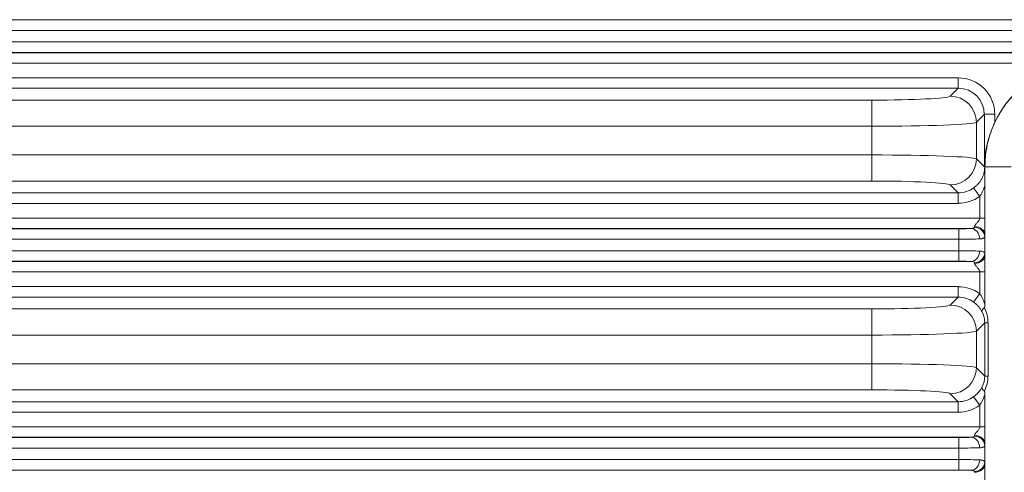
# Model space of a CAD drawing. Header units: millimetres. Extents: x 990 to 1809, y 0 to 562.
# Tile 77 of 256: x 1318 to 1337, y 342 to 351. Entities that reach past the tile are written whole.
import ezdxf

# ---------------------------------------------------------------- set-up
doc = ezdxf.new("R2010")
doc.units = ezdxf.units.MM
doc.layers.add('1', color=7, linetype='Continuous', true_color=0xffffff)

msp = doc.modelspace()

# ---------------------------------------------------------------- linework, layer by layer
at = {"layer": '1', "color": 7, "linetype": 'Continuous', "lineweight": 18}
for p, q in [((1217.084, 350.948), (1350.757, 350.948)), ((1350.753, 350.954), (1217.088, 350.954)), ((1350.763, 350.748), (1217.078, 350.748)), ((1217.078, 350.528), (1350.763, 350.528)), ((1350.757, 350.328), (1217.084, 350.328)), ((1229.197, 350.322), (1338.644, 350.322)), ((1338.644, 350.122), (1229.197, 350.122)), ((1301.815, 349.84), (1336.385, 349.84)), ((1336.385, 349.84), (1336.385, 349.64)), ((1336.385, 349.64), (1301.815, 349.64)), ((1336.232, 349.487), (1336.385, 349.64)), ((1301.749, 349.413), (1334.734, 349.413)), ((1334.734, 349.413), (1334.734, 348.914)), ((1336.884, 349.141), (1336.732, 348.988)), ((1337.084, 349.141), (1336.884, 349.141)), ((1336.884, 348.138), (1336.884, 349.141)), ((1337.084, 349.141), (1337.084, 348.988)), ((1334.734, 348.914), (1301.749, 348.914)), ((1334.734, 348.363), (1334.734, 348.914)), ((1336.732, 348.988), (1336.732, 348.288)), ((1301.673, 348.363), (1334.734, 348.363)), ((1334.734, 347.863), (1334.734, 348.363)), ((1336.732, 348.288), (1336.891, 348.129)), ((1336.896, 348.138), (1336.884, 348.138)), ((1336.896, 347.785), (1336.896, 348.138)), ((1334.734, 347.863), (1301.673, 347.863)), ((1336.385, 347.636), (1336.232, 347.789)), ((1336.797, 347.57), (1336.679, 347.731)), ((1336.896, 347.154), (1336.896, 347.785)), ((1301.065, 347.636), (1336.385, 347.636)), ((1336.385, 347.436), (1336.385, 347.636)), ((1336.797, 347.154), (1336.797, 347.57)), ((1336.385, 347.436), (1301.065, 347.436)), ((1231.044, 347.154), (1336.797, 347.154)), ((1336.896, 347.154), (1336.797, 347.154)), ((1336.896, 346.832), (1336.896, 347.154)), ((1336.634, 346.954), (1231.207, 346.954)), ((1231.447, 346.948), (1336.394, 346.948)), ((1336.394, 346.748), (1336.394, 346.948)), ((1336.893, 346.799), (1336.893, 346.477)), ((1336.896, 346.445), (1336.896, 346.832)), ((1336.394, 346.748), (1231.447, 346.748)), ((1336.394, 346.528), (1336.394, 346.748)), ((1231.447, 346.528), (1336.394, 346.528)), ((1336.394, 346.328), (1336.394, 346.528)), ((1336.896, 346.122), (1336.896, 346.445)), ((1231.207, 346.322), (1336.634, 346.322)), ((1336.394, 346.328), (1231.447, 346.328)), ((1336.797, 346.122), (1231.044, 346.122)), ((1336.797, 345.706), (1336.797, 346.122)), ((1336.797, 346.122), (1336.896, 346.122)), ((1336.896, 345.491), (1336.896, 346.122)), ((1295.888, 345.84), (1336.385, 345.84)), ((1336.385, 345.84), (1336.385, 345.64)), ((1336.385, 345.64), (1295.888, 345.64)), ((1336.232, 345.487), (1336.385, 345.64)), ((1336.797, 345.706), (1336.679, 345.545)), ((1295.822, 345.413), (1334.734, 345.413)), ((1334.734, 345.413), (1334.734, 344.914)), ((1336.892, 345.148), (1336.732, 344.988)), ((1336.954, 345.148), (1336.892, 345.148)), ((1336.892, 344.128), (1336.892, 345.148)), ((1336.954, 345.148), (1336.954, 344.128)), ((1334.734, 344.914), (1295.822, 344.914)), ((1334.734, 344.363), (1334.734, 344.914)), ((1336.732, 344.988), (1336.732, 344.288)), ((1295.745, 344.363), (1334.734, 344.363)), ((1334.734, 343.863), (1334.734, 344.363)), ((1336.732, 344.288), (1336.892, 344.128)), ((1336.954, 344.128), (1336.892, 344.128)), ((1334.734, 343.863), (1295.745, 343.863)), ((1336.385, 343.636), (1336.232, 343.789)), ((1336.896, 343.154), (1336.896, 343.785)), ((1295.138, 343.636), (1336.385, 343.636)), ((1336.385, 343.436), (1336.385, 343.636)), ((1336.797, 343.57), (1336.679, 343.731)), ((1336.797, 343.154), (1336.797, 343.57)), ((1336.385, 343.436), (1295.138, 343.436)), ((1231.044, 343.154), (1336.797, 343.154)), ((1336.896, 343.154), (1336.797, 343.154)), ((1336.896, 342.832), (1336.896, 343.154)), ((1336.634, 342.954), (1231.207, 342.954)), ((1231.447, 342.948), (1336.394, 342.948)), ((1336.394, 342.748), (1336.394, 342.948)), ((1336.896, 342.445), (1336.896, 342.832)), ((1336.394, 342.748), (1231.447, 342.748)), ((1336.394, 342.528), (1336.394, 342.748)), ((1336.893, 342.799), (1336.893, 342.477)), ((1231.447, 342.528), (1336.394, 342.528)), ((1336.394, 342.328), (1336.394, 342.528)), ((1336.896, 342.122), (1336.896, 342.445)), ((1231.207, 342.322), (1336.634, 342.322)), ((1336.394, 342.328), (1231.447, 342.328))]:
    msp.add_line(p, q, dxfattribs=at)
for centre, major_axis, ratio, start_param, end_param in [((1338.897, 348.138), (2.003, 0), 0.99863, 1.697359, 2.702725), ((1336.383, 349.139), (0.496, 0.496), 0.997265, 5.499157, 7.067214), ((1336.383, 349.139), (0.355, 0.355), 0.99509, 5.499157, 7.067214), ((1334.734, 349.492), (1.5, 0), 0.052408, 4.712389, 6.230825), ((1336.232, 348.988), (-0.354, 0.354), 0.997265, 3.92836, 5.496418), ((1334.734, 348.992), (2, 0), 0.039306, 4.712389, 6.230825), ((1334.734, 348.284), (2, 0), 0.039306, 0.05236, 1.570796), ((1336.232, 348.288), (-0.354, -0.354), 0.997265, 0.786768, 2.354825), ((1334.734, 347.785), (1.5, 0), 0.052408, 0.05236, 1.570796), ((1336.383, 348.137), (-0.355, 0.355), 0.99509, 2.357564, 2.986001), ((1336.383, 348.137), (0.496, -0.496), 0.997265, 5.499157, 6.127593), ((1336.684, 347.154), (0, 0.2), 0.104816, 3.62043, 3.77462), ((1336.693, 346.799), (0.199, -0.02), 0.886572, 0.11338, 1.66006), ((1336.696, 346.832), (0.199, -0.014), 0.805522, 0.088436, 1.628266), ((1336.394, 346.964), (0.3, 0), 0.052408, 4.712389, 5.643572), ((1336.634, 346.755), (0.014, -0.2), 0.801618, 1.514385, 3.053938), ((1336.883, 347.154), (0, 0.4), 0.052408, 3.62043, 3.77462), ((1336.394, 346.764), (0.5, 0), 0.031445, 4.712389, 5.643572), ((1336.394, 346.512), (0.5, 0), 0.031445, 0.639614, 1.570796), ((1336.634, 346.522), (-0.014, -0.2), 0.801618, 0.087654, 1.627207), ((1336.693, 346.477), (-0.199, -0.02), 0.886572, 1.481533, 3.028213), ((1336.696, 346.445), (-0.199, -0.014), 0.805522, 1.513327, 3.053157), ((1336.883, 346.122), (0, 0.4), 0.052408, 5.650158, 5.804347), ((1336.394, 346.312), (0.3, 0), 0.052408, 0.639614, 1.570796), ((1336.684, 346.122), (0, 0.2), 0.104816, 5.650158, 5.804347), ((1336.383, 345.139), (0.496, 0.496), 0.997265, 0.155592, 0.784029), ((1336.383, 345.139), (0.355, 0.355), 0.99509, 0.155592, 0.784029), ((1334.734, 345.492), (1.5, 0), 0.052408, 4.712389, 6.230825), ((1336.232, 344.988), (-0.354, 0.354), 0.997265, 3.92836, 5.496418), ((1336.354, 345.109), (0.498, 0.227), 0.901864, 5.892554, 6.339495), ((1336.216, 345.109), (0.682, 0.303), 0.928627, 5.891171, 6.325819), ((1334.734, 344.992), (2, 0), 0.039306, 4.712389, 6.230825), ((1334.734, 344.284), (2, 0), 0.039306, 0.05236, 1.570796), ((1336.232, 344.288), (-0.354, -0.354), 0.997265, 0.786768, 2.354825), ((1336.354, 344.167), (-0.498, 0.227), 0.901864, 3.085283, 3.532224), ((1336.216, 344.167), (-0.682, 0.303), 0.928627, 3.098958, 3.533607), ((1334.734, 343.785), (1.5, 0), 0.052408, 0.05236, 1.570796), ((1336.383, 344.137), (-0.355, 0.355), 0.99509, 2.357564, 2.986001), ((1336.383, 344.137), (0.496, -0.496), 0.997265, 5.499157, 6.127593), ((1336.394, 342.964), (0.3, 0), 0.052408, 4.712389, 5.643572), ((1336.634, 342.755), (0.014, -0.2), 0.801618, 1.514385, 3.053938), ((1336.684, 343.154), (0, 0.2), 0.104816, 3.62043, 3.77462), ((1336.693, 342.799), (0.199, -0.02), 0.886572, 0.11338, 1.66006), ((1336.696, 342.832), (0.199, -0.014), 0.805522, 0.088436, 1.628266), ((1336.883, 343.154), (0, 0.4), 0.052408, 3.62043, 3.77462), ((1336.394, 342.764), (0.5, 0), 0.031445, 4.712389, 5.643572), ((1336.394, 342.512), (0.5, 0), 0.031445, 0.639614, 1.570796), ((1336.634, 342.522), (-0.014, -0.2), 0.801618, 0.087654, 1.627207), ((1336.693, 342.477), (-0.199, -0.02), 0.886572, 1.481533, 3.028213), ((1336.696, 342.445), (-0.199, -0.014), 0.805522, 1.513327, 3.053157), ((1336.883, 342.122), (0, 0.4), 0.052408, 5.650158, 5.804347), ((1336.394, 342.312), (0.3, 0), 0.052408, 0.639614, 1.570796), ((1336.684, 342.122), (0, 0.2), 0.104816, 5.650158, 5.804347)]:
    msp.add_ellipse(centre, major_axis=major_axis, ratio=ratio, start_param=start_param, end_param=end_param, dxfattribs=at)
for points, knots in [([(1336.896, 348.138), (1336.897, 348.2), (1336.901, 348.326), (1336.928, 348.514), (1336.973, 348.701), (1337.037, 348.885), (1337.12, 349.065), (1337.222, 349.238), (1337.342, 349.402), (1337.486, 349.562), (1337.664, 349.72), (1337.891, 349.875), (1338.174, 350.012), (1338.516, 350.117), (1338.765, 350.131), (1338.897, 350.138)], [0, 0, 0, 0, 0.059465, 0.119797, 0.180998, 0.243069, 0.306009, 0.369821, 0.434503, 0.500058, 0.574529, 0.661767, 0.761765, 0.874513, 1, 1, 1, 1]), ([(1337.084, 348.988), (1337.068, 348.954), (1337.053, 348.919), (1337.025, 348.85), (1337.011, 348.815), (1336.987, 348.745), (1336.976, 348.71), (1336.955, 348.639), (1336.946, 348.603), (1336.921, 348.496), (1336.908, 348.425), (1336.895, 348.318), (1336.892, 348.282), (1336.888, 348.228), (1336.887, 348.21), (1336.885, 348.174), (1336.885, 348.156), (1336.884, 348.138)], [0, 0, 0, 0, 0.125, 0.125, 0.25, 0.25, 0.375, 0.375, 0.5, 0.5, 0.75, 0.75, 0.875, 0.875, 0.9375, 0.9375, 1, 1, 1, 1]), ([(1336.679, 347.731), (1336.696, 347.744), (1336.712, 347.756), (1336.741, 347.783), (1336.755, 347.797), (1336.774, 347.819), (1336.78, 347.827), (1336.792, 347.842), (1336.798, 347.849), (1336.815, 347.873), (1336.824, 347.889), (1336.842, 347.921), (1336.85, 347.938), (1336.864, 347.973), (1336.871, 347.991), (1336.881, 348.029), (1336.884, 348.048), (1336.89, 348.087), (1336.891, 348.108), (1336.891, 348.129)], [0, 0, 0, 0, 0.125, 0.125, 0.25, 0.25, 0.3125, 0.3125, 0.375, 0.375, 0.5, 0.5, 0.625, 0.625, 0.75, 0.75, 0.875, 0.875, 1, 1, 1, 1]), ([(1336.891, 348.129), (1336.891, 348.122), (1336.892, 348.116), (1336.892, 348.103), (1336.892, 348.096), (1336.893, 348.076), (1336.893, 348.062), (1336.894, 348.034), (1336.894, 348.02), (1336.894, 347.991), (1336.894, 347.977), (1336.895, 347.933), (1336.895, 347.904), (1336.896, 347.845), (1336.896, 347.815), (1336.896, 347.785)], [0, 0, 0, 0, 0.0625, 0.0625, 0.125, 0.125, 0.25, 0.25, 0.375, 0.375, 0.5, 0.5, 0.75, 0.75, 1, 1, 1, 1]), ([(1336.896, 347.785), (1336.89, 347.766), (1336.884, 347.748), (1336.87, 347.711), (1336.863, 347.692), (1336.846, 347.656), (1336.838, 347.638), (1336.818, 347.604), (1336.808, 347.587), (1336.797, 347.57)], [0, 0, 0, 0, 0.25, 0.25, 0.5, 0.5, 0.75, 0.75, 1, 1, 1, 1]), ([(1336.696, 346.993), (1336.697, 346.998), (1336.699, 347.004), (1336.705, 347.016), (1336.71, 347.022), (1336.719, 347.034), (1336.723, 347.04), (1336.734, 347.052), (1336.739, 347.058), (1336.751, 347.071), (1336.756, 347.077), (1336.767, 347.091), (1336.773, 347.097), (1336.783, 347.112), (1336.787, 347.12), (1336.794, 347.136), (1336.797, 347.145), (1336.797, 347.154)], [0, 0, 0, 0, 0.125, 0.125, 0.25, 0.25, 0.375, 0.375, 0.5, 0.5, 0.625, 0.625, 0.75, 0.75, 0.875, 0.875, 1, 1, 1, 1]), ([(1336.634, 346.954), (1336.642, 346.955), (1336.649, 346.955), (1336.662, 346.957), (1336.668, 346.958), (1336.679, 346.961), (1336.683, 346.963), (1336.69, 346.969), (1336.692, 346.972), (1336.693, 346.977)], [0, 0, 0, 0, 0.25, 0.25, 0.5, 0.5, 0.75, 0.75, 1, 1, 1, 1]), ([(1336.893, 346.799), (1336.892, 346.795), (1336.891, 346.792), (1336.888, 346.786), (1336.886, 346.783), (1336.879, 346.775), (1336.873, 346.77), (1336.86, 346.765), (1336.856, 346.763), (1336.846, 346.761), (1336.84, 346.759), (1336.823, 346.756), (1336.81, 346.755), (1336.795, 346.755)], [0, 0, 0, 0, 0.125, 0.125, 0.25, 0.25, 0.5, 0.5, 0.625, 0.625, 0.75, 0.75, 1, 1, 1, 1]), ([(1336.795, 346.522), (1336.802, 346.521), (1336.809, 346.521), (1336.823, 346.52), (1336.829, 346.519), (1336.846, 346.516), (1336.856, 346.513), (1336.869, 346.508), (1336.872, 346.506), (1336.879, 346.501), (1336.882, 346.499), (1336.889, 346.491), (1336.892, 346.485), (1336.893, 346.477)], [0, 0, 0, 0, 0.125, 0.125, 0.25, 0.25, 0.5, 0.5, 0.625, 0.625, 0.75, 0.75, 1, 1, 1, 1]), ([(1336.693, 346.3), (1336.692, 346.304), (1336.69, 346.307), (1336.683, 346.313), (1336.679, 346.315), (1336.668, 346.318), (1336.662, 346.32), (1336.649, 346.321), (1336.642, 346.322), (1336.634, 346.322)], [0, 0, 0, 0, 0.25, 0.25, 0.5, 0.5, 0.75, 0.75, 1, 1, 1, 1]), ([(1336.797, 346.122), (1336.797, 346.127), (1336.796, 346.131), (1336.794, 346.14), (1336.793, 346.144), (1336.787, 346.157), (1336.783, 346.164), (1336.773, 346.179), (1336.767, 346.186), (1336.756, 346.199), (1336.751, 346.205), (1336.739, 346.218), (1336.734, 346.224), (1336.724, 346.237), (1336.719, 346.243), (1336.71, 346.255), (1336.705, 346.26), (1336.699, 346.272), (1336.697, 346.278), (1336.696, 346.283)], [0, 0, 0, 0, 0.0625, 0.0625, 0.125, 0.125, 0.25, 0.25, 0.375, 0.375, 0.5, 0.5, 0.625, 0.625, 0.75, 0.75, 0.875, 0.875, 1, 1, 1, 1]), ([(1336.797, 345.706), (1336.808, 345.689), (1336.818, 345.672), (1336.838, 345.638), (1336.846, 345.62), (1336.863, 345.584), (1336.87, 345.566), (1336.884, 345.529), (1336.89, 345.51), (1336.896, 345.491)], [0, 0, 0, 0, 0.25, 0.25, 0.5, 0.5, 0.75, 0.75, 1, 1, 1, 1]), ([(1336.839, 345.361), (1336.83, 345.378), (1336.82, 345.395), (1336.803, 345.42), (1336.797, 345.428), (1336.785, 345.444), (1336.779, 345.452), (1336.759, 345.475), (1336.744, 345.49), (1336.721, 345.511), (1336.713, 345.518), (1336.697, 345.532), (1336.688, 345.538), (1336.679, 345.545)], [0, 0, 0, 0, 0.25, 0.25, 0.375, 0.375, 0.5, 0.5, 0.75, 0.75, 0.875, 0.875, 1, 1, 1, 1]), ([(1336.896, 345.491), (1336.896, 345.486), (1336.896, 345.482), (1336.895, 345.473), (1336.895, 345.468), (1336.894, 345.459), (1336.893, 345.454), (1336.891, 345.448), (1336.89, 345.446), (1336.888, 345.442), (1336.886, 345.441), (1336.885, 345.44)], [0, 0, 0, 0, 0.25, 0.25, 0.5, 0.5, 0.75, 0.75, 0.875, 0.875, 1, 1, 1, 1]), ([(1336.885, 345.44), (1336.876, 345.432), (1336.869, 345.424), (1336.86, 345.413), (1336.857, 345.41), (1336.851, 345.403), (1336.849, 345.399), (1336.843, 345.389), (1336.84, 345.383), (1336.838, 345.374), (1336.838, 345.371), (1336.838, 345.367), (1336.838, 345.366), (1336.838, 345.363), (1336.839, 345.362), (1336.839, 345.361)], [0, 0, 0, 0, 0.25, 0.25, 0.375, 0.375, 0.5, 0.5, 0.75, 0.75, 0.875, 0.875, 0.9375, 0.9375, 1, 1, 1, 1]), ([(1336.679, 343.731), (1336.697, 343.744), (1336.713, 343.758), (1336.744, 343.786), (1336.758, 343.801), (1336.785, 343.832), (1336.798, 343.848), (1336.82, 343.881), (1336.83, 343.898), (1336.839, 343.915)], [0, 0, 0, 0, 0.25, 0.25, 0.5, 0.5, 0.75, 0.75, 1, 1, 1, 1]), ([(1336.896, 343.785), (1336.89, 343.766), (1336.884, 343.748), (1336.87, 343.711), (1336.863, 343.692), (1336.846, 343.656), (1336.838, 343.638), (1336.818, 343.604), (1336.808, 343.587), (1336.797, 343.57)], [0, 0, 0, 0, 0.25, 0.25, 0.5, 0.5, 0.75, 0.75, 1, 1, 1, 1]), ([(1336.885, 343.837), (1336.876, 343.844), (1336.869, 343.852), (1336.859, 343.863), (1336.857, 343.866), (1336.851, 343.873), (1336.849, 343.877), (1336.843, 343.887), (1336.84, 343.893), (1336.838, 343.905), (1336.838, 343.911), (1336.839, 343.915)], [0, 0, 0, 0, 0.25, 0.25, 0.375, 0.375, 0.5, 0.5, 0.75, 0.75, 1, 1, 1, 1]), ([(1336.885, 343.837), (1336.888, 343.834), (1336.89, 343.83), (1336.893, 343.822), (1336.894, 343.817), (1336.895, 343.804), (1336.896, 343.794), (1336.896, 343.785)], [0, 0, 0, 0, 0.25, 0.25, 0.5, 0.5, 1, 1, 1, 1]), ([(1336.696, 342.993), (1336.697, 342.998), (1336.699, 343.004), (1336.705, 343.016), (1336.71, 343.022), (1336.719, 343.034), (1336.723, 343.04), (1336.734, 343.052), (1336.739, 343.058), (1336.751, 343.071), (1336.756, 343.077), (1336.767, 343.091), (1336.773, 343.097), (1336.783, 343.112), (1336.787, 343.12), (1336.794, 343.136), (1336.797, 343.145), (1336.797, 343.154)], [0, 0, 0, 0, 0.125, 0.125, 0.25, 0.25, 0.375, 0.375, 0.5, 0.5, 0.625, 0.625, 0.75, 0.75, 0.875, 0.875, 1, 1, 1, 1]), ([(1336.634, 342.954), (1336.642, 342.955), (1336.649, 342.955), (1336.662, 342.957), (1336.668, 342.958), (1336.679, 342.961), (1336.683, 342.963), (1336.69, 342.969), (1336.692, 342.972), (1336.693, 342.977)], [0, 0, 0, 0, 0.25, 0.25, 0.5, 0.5, 0.75, 0.75, 1, 1, 1, 1]), ([(1336.893, 342.799), (1336.892, 342.795), (1336.891, 342.792), (1336.888, 342.786), (1336.886, 342.783), (1336.879, 342.775), (1336.873, 342.77), (1336.86, 342.765), (1336.856, 342.763), (1336.846, 342.761), (1336.84, 342.759), (1336.823, 342.756), (1336.81, 342.755), (1336.795, 342.755)], [0, 0, 0, 0, 0.125, 0.125, 0.25, 0.25, 0.5, 0.5, 0.625, 0.625, 0.75, 0.75, 1, 1, 1, 1]), ([(1336.795, 342.522), (1336.802, 342.521), (1336.809, 342.521), (1336.823, 342.52), (1336.829, 342.519), (1336.846, 342.516), (1336.856, 342.513), (1336.869, 342.508), (1336.872, 342.506), (1336.879, 342.501), (1336.882, 342.499), (1336.889, 342.491), (1336.892, 342.485), (1336.893, 342.477)], [0, 0, 0, 0, 0.125, 0.125, 0.25, 0.25, 0.5, 0.5, 0.625, 0.625, 0.75, 0.75, 1, 1, 1, 1]), ([(1336.693, 342.3), (1336.692, 342.304), (1336.69, 342.307), (1336.683, 342.313), (1336.679, 342.315), (1336.668, 342.318), (1336.662, 342.32), (1336.649, 342.321), (1336.642, 342.322), (1336.634, 342.322)], [0, 0, 0, 0, 0.25, 0.25, 0.5, 0.5, 0.75, 0.75, 1, 1, 1, 1])]:
    msp.add_open_spline(points, degree=3, knots=knots, dxfattribs=at)
msp.add_open_spline([(1337.395, 348.138), (1336.896, 348.138)], degree=1, dxfattribs=at)

doc.saveas('drawing.dxf')
